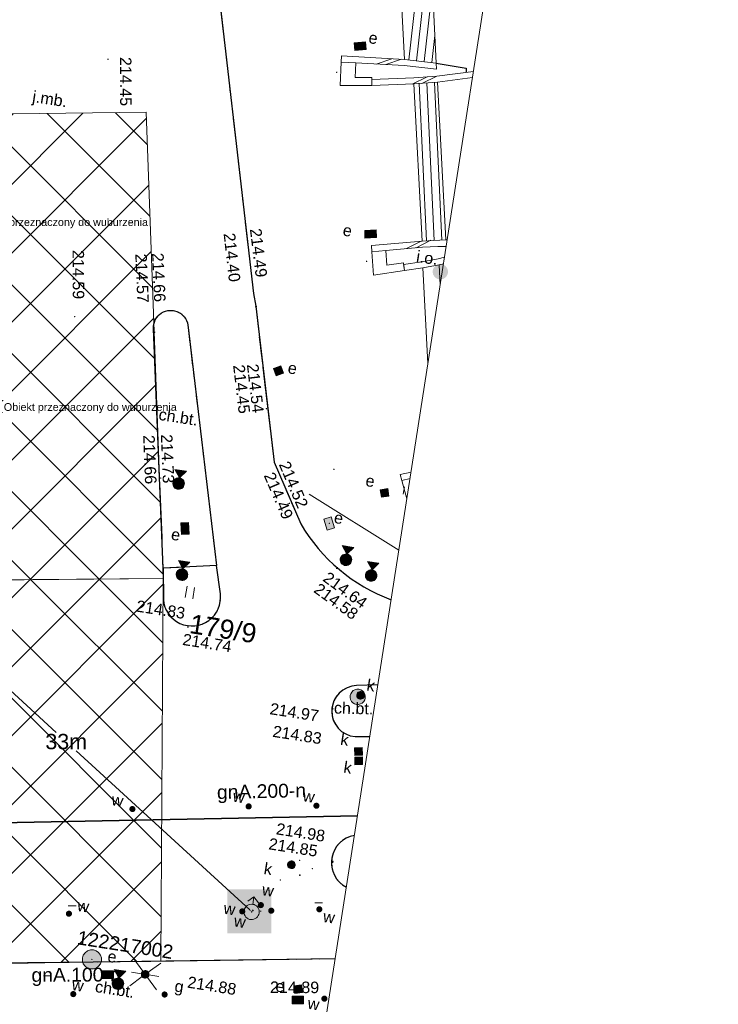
# Model space of a CAD drawing. Extents: x 6601440 to 6601733, y 5738487 to 5738717.
# Tile 10 of 129: x 6601588 to 6601633, y 5738531 to 5738595. Entities that reach past the tile are written whole.
import ezdxf
from ezdxf import colors
from ezdxf.entities.mleader import LeaderData, LeaderLine
from ezdxf.enums import TextEntityAlignment as Align
from ezdxf.math import Vec2, Vec3

# ---------------------------------------------------------------- set-up
doc = ezdxf.new("R2010")
doc.units = 0
doc.header["$PDSIZE"] = 0.75
doc.linetypes.add('PRZER2-1', pattern=[3, 2, -1])
doc.linetypes.add('PRZER3-1', pattern=[4, 3, -1])
doc.layers.get('0').update_dxf_attribs({"linetype": 'CONTINUOUS'})
doc.layers.get('Defpoints').update_dxf_attribs({"linetype": 'CONTINUOUS'})
doc.layers.add('_DAAL_', color=7, linetype='CONTINUOUS', lineweight=0)
doc.layers.add('_DAAL_tabelka', color=7, linetype='CONTINUOUS', lineweight=18)
for name, color, linetype, lineweight, true_color in [('GESDZI_O', 7, 'CONTINUOUS', 0, 0x008000), ('GI_OUTLINE', 7, 'CONTINUOUS', 0, 0xa5007c), ('GPLINN', 7, 'CONTINUOUS', 18, 0x0a0909), ('GSLKRW', 7, 'CONTINUOUS', 25, 0x0a0909), ('GSLTTR', 7, 'CONTINUOUS', 35, 0x0a0909), ('GSPOIN', 7, 'CONTINUOUS', 13, 0x0a0909), ('GSPOIN_O', 7, 'CONTINUOUS', 0, 0x0a0909), ('GSPPS3', 7, 'CONTINUOUS', 18, 0x0a0909), ('GSPPS3_O', 7, 'CONTINUOUS', 0, 0x0a0909), ('GSPWPS', 7, 'CONTINUOUS', 13, 0x0a0909), ('GSPWPS_O', 7, 'CONTINUOUS', 0, 0x0a0909), ('GSSIMO', 7, 'CONTINUOUS', 18, 0x0a0909), ('GSSKOA', 7, 'PRZER3-1', 18, 0x0a0909), ('GSSKOA_O', 7, 'CONTINUOUS', 0, 0x0a0909), ('GSSKOD', 7, 'PRZER2-1', 18, 0x0a0909), ('GSSKOD_O', 7, 'CONTINUOUS', 0, 0x0a0909), ('GSSKPL', 7, 'PRZER3-1', 18, 0x0a0909), ('GSSSCH', 7, 'CONTINUOUS', 18, 0x0a0909), ('GSSUTR', 7, 'CONTINUOUS', 18, 0x0a0909), ('GULGNP_O', 7, 'CONTINUOUS', 0, 0xbfbf00), ('GUPEIY', 7, 'CONTINUOUS', 18, 0x0a0909), ('GUPESD', 1, 'CONTINUOUS', 18, 0xff0000), ('GUPEWZ', 7, 'CONTINUOUS', 18, 0x0a0909), ('GUPEWZ_O', 7, 'CONTINUOUS', 0, 0x0a0909), ('GUPEZC', 7, 'CONTINUOUS', 18, 0x0a0909), ('GUPGSH_O', 7, 'CONTINUOUS', 0, 0xbfbf00), ('GUPGZA_O', 7, 'CONTINUOUS', 0, 0x0a0909), ('GUPISL', 7, 'CONTINUOUS', 18, 0x0a0909), ('GUPKPI', 7, 'CONTINUOUS', 18, 0x803300), ('GUPKSD', 7, 'CONTINUOUS', 18, 0x803300), ('GUPKWZ', 7, 'CONTINUOUS', 18, 0x0a0909), ('GUPKWZ_O', 7, 'CONTINUOUS', 0, 0x0a0909), ('GUPTSD', 7, 'CONTINUOUS', 18, 0xff9100), ('GUPTWZ', 7, 'CONTINUOUS', 18, 0x0a0909), ('GUPWDT', 7, 'CONTINUOUS', 18, 0x0a0909), ('GUPWZA_O', 7, 'CONTINUOUS', 0, 0x0a0909), ('GUPWZC', 7, 'CONTINUOUS', 18, 0x0a0909)]:
    doc.layers.add(name, color=color, linetype=linetype, lineweight=lineweight, true_color=true_color)
for name, color, linetype, true_color in [('GUPGSH', 7, 'CONTINUOUS', 0xbfbf00), ('GUPGZA', 7, 'CONTINUOUS', 0x0a0909), ('GUPKSH', 7, 'CONTINUOUS', 0x803300), ('GUPKUB', 7, 'CONTINUOUS', 0x0a0909), ('GUPTSH', 7, 'CONTINUOUS', 0xff9100), ('GUPWSH', 5, 'CONTINUOUS', 0x0000ff), ('GUPWZA', 7, 'CONTINUOUS', 0x0a0909)]:
    doc.layers.add(name, color=color, linetype=linetype, true_color=true_color)
doc.styles.add('GEO-INFO', font='arial.ttf')
doc.styles.get("Standard").update_dxf_attribs({"font": 'arial.ttf'})
doc.dimstyles.get("Standard").update_dxf_attribs({"dimtxt": 0.18, "dimasz": 0.18, "dimexe": 0.18, "dimexo": 0.0625, "dimgap": 0.09, "dimtad": 0, "dimtih": 1, "dimtoh": 1, "dimdec": 4, "dimzin": 0, "dimdsep": 46, "dimtxsty": 'Standard', "dimcen": 0.09, "dimadec": 0, "dimazin": 0, "dimtfac": 1, "dimtdec": 4, "dimtofl": 0, "dimtmove": 0, "dimatfit": 3, "dimfxl": 1, "dimtolj": 1, "dimtzin": 0, "dimarcsym": 0})

# ---------------------------------------------------------------- blocks, each defined once
blk = doc.blocks.new('SPTRW')
at = {"color": 0}
for points in [[(0.7233, 0.51332), (-0.7767, 0.51332)], [(-0.7767, -0.48668), (0.7233, -0.48668)]]:
    blk.add_lwpolyline(points, dxfattribs=at)
blk = doc.blocks.new('BUIB02_02')
at = {"color": 0}
for points in [[(-1.625, -0.5), (0.375, 0.5)], [(-0.375, -0.5), (1.625, 0.5)]]:
    blk.add_lwpolyline(points, dxfattribs=at)
blk = doc.blocks.new('KOLO')
blk.add_hatch(color=0).paths.add_polyline_path([(0, 0.5), (-0.12941, 0.482963), (-0.25, 0.433013), (-0.353553, 0.353553), (-0.433013, 0.25), (-0.482963, 0.12941), (-0.5, 0), (-0.482963, -0.12941), (-0.433013, -0.25), (-0.353553, -0.353553), (-0.25, -0.433013), (-0.12941, -0.482963), (0, -0.5), (0.12941, -0.482963), (0.25, -0.433013), (0.353553, -0.353553), (0.433013, -0.25), (0.482963, -0.12941), (0.5, 0), (0.482963, 0.12941), (0.433013, 0.25), (0.353553, 0.353553), (0.25, 0.433013), (0.12941, 0.482963)])
blk = doc.blocks.new('POINT')
at = {"color": 0}
blk.add_point((0, 0), dxfattribs=at)
blk = doc.blocks.new('OKRAG_PELNY')
at = {"true_color": 0xffffff}
blk.add_hatch(color=7, dxfattribs=at).paths.add_polyline_path([(0, 0.5), (-0.12941, 0.482963), (-0.25, 0.433013), (-0.353553, 0.353553), (-0.433013, 0.25), (-0.482963, 0.12941), (-0.5, 0), (-0.482963, -0.12941), (-0.433013, -0.25), (-0.353553, -0.353553), (-0.25, -0.433013), (-0.12941, -0.482963), (0, -0.5), (0.12941, -0.482963), (0.25, -0.433013), (0.353553, -0.353553), (0.433013, -0.25), (0.482963, -0.12941), (0.5, 0), (0.482963, 0.12941), (0.433013, 0.25), (0.353553, 0.353553), (0.25, 0.433013), (0.12941, 0.482963)])
at = {"color": 0}
blk.add_lwpolyline([(0.5, 0), (0.482963, -0.12941), (0.433013, -0.25), (0.353553, -0.353553), (0.25, -0.433013), (0.12941, -0.482963), (0, -0.5), (-0.12941, -0.482963), (-0.25, -0.433013), (-0.353553, -0.353553), (-0.433013, -0.25), (-0.482963, -0.12941), (-0.5, 0), (-0.482963, 0.12941), (-0.433013, 0.25), (-0.353553, 0.353553), (-0.25, 0.433013), (-0.12941, 0.482963), (0, 0.5), (0.12941, 0.482963), (0.25, 0.433013), (0.353553, 0.353553), (0.433013, 0.25), (0.482963, 0.12941)], close=True, dxfattribs=at)
blk = doc.blocks.new('SUUS16_1')
at = {"true_color": 0xffffff}
for points in [[(0.75, 1.75), (-0.75, 1.75), (0, 0.75)], [(-0.75, 0), (-0.731196, -0.166891), (-0.675727, -0.325413), (-0.586374, -0.467617), (-0.467617, -0.586374), (-0.325413, -0.675727), (-0.166891, -0.731196), (0, -0.75), (0.166891, -0.731196), (0.325413, -0.675727), (0.467617, -0.586374), (0.586374, -0.467617), (0.675727, -0.325413), (0.731196, -0.166891), (0.75, 0), (0.731196, 0.166891), (0.675727, 0.325413), (0.586374, 0.467617), (0.467617, 0.586374), (0.325413, 0.675727), (0.166891, 0.731196), (0, 0.75), (-0.166891, 0.731196), (-0.325413, 0.675727), (-0.467617, 0.586374), (-0.586374, 0.467617), (-0.675727, 0.325413), (-0.731196, 0.166891)]]:
    blk.add_hatch(color=7, dxfattribs=at).paths.add_polyline_path(points)
at = {"color": 0}
for points in [[(-0.75, 1.75), (0.75, 1.75), (0, 0.75)], [(0.75, 0), (0.733611, -0.155934), (0.685159, -0.305052), (0.606763, -0.440839), (0.501848, -0.557359), (0.375, -0.649519), (0.231763, -0.713292), (0.078396, -0.745891), (-0.078396, -0.745891), (-0.231763, -0.713292), (-0.375, -0.649519), (-0.501848, -0.557359), (-0.606763, -0.440839), (-0.685159, -0.305052), (-0.733611, -0.155934), (-0.75, 0), (-0.733611, 0.155934), (-0.685159, 0.305052), (-0.606763, 0.440839), (-0.501848, 0.557359), (-0.375, 0.649519), (-0.231763, 0.713292), (-0.078396, 0.745891), (0.078396, 0.745891), (0.231763, 0.713292), (0.375, 0.649519), (0.501848, 0.557359), (0.606763, 0.440839), (0.685159, 0.305052), (0.733611, 0.155934)]]:
    blk.add_lwpolyline(points, close=True, dxfattribs=at)
blk = doc.blocks.new('PION_C')
at = {"color": 0}
blk.add_lwpolyline([(0, 0.5), (0, -0.5)], dxfattribs=at)
blk = doc.blocks.new('SUUS02')
at = {"true_color": 0xffffff}
blk.add_hatch(color=7, dxfattribs=at).paths.add_polyline_path([(0, -1), (0.173648, -0.984808), (0.34202, -0.939693), (0.5, -0.866025), (0.642788, -0.766044), (0.766044, -0.642788), (0.866025, -0.5), (0.939693, -0.34202), (0.984808, -0.173648), (1, 0), (0.984808, 0.173648), (0.939693, 0.34202), (0.866025, 0.5), (0.766044, 0.642788), (0.642788, 0.766044), (0.5, 0.866025), (0.34202, 0.939693), (0.173648, 0.984808), (0, 1), (-0.173648, 0.984808), (-0.34202, 0.939693), (-0.5, 0.866025), (-0.642788, 0.766044), (-0.766044, 0.642788), (-0.866025, 0.5), (-0.939693, 0.34202), (-0.984808, 0.173648), (-1, 0), (-0.984808, -0.173648), (-0.939693, -0.34202), (-0.866025, -0.5), (-0.766044, -0.642788), (-0.642788, -0.766044), (-0.5, -0.866025), (-0.34202, -0.939693), (-0.173648, -0.984808)])
at = {"color": 0}
blk.add_lwpolyline([(1, 0), (0.984808, -0.173648), (0.939693, -0.34202), (0.866025, -0.5), (0.766044, -0.642788), (0.642788, -0.766044), (0.5, -0.866025), (0.34202, -0.939693), (0.173648, -0.984808), (0, -1), (-0.173648, -0.984808), (-0.34202, -0.939693), (-0.5, -0.866025), (-0.654861, -0.75575), (-0.786053, -0.618159), (-0.888835, -0.458227), (-0.959493, -0.281733), (-0.995472, -0.095056), (-0.995472, 0.095056), (-0.959493, 0.281733), (-0.888835, 0.458227), (-0.786053, 0.618159), (-0.654861, 0.75575), (-0.5, 0.866025), (-0.327068, 0.945001), (-0.142315, 0.989821), (0.047582, 0.998867), (0.235759, 0.971812), (0.415415, 0.909632), (0.580057, 0.814576), (0.723734, 0.690079), (0.841254, 0.540641), (0.928368, 0.371662), (0.981929, 0.189251)], close=True, dxfattribs=at)
for points in [[(1, 0), (2, 0)], [(1.292893, 0.707107), (2, 0), (1.292893, -0.707107)]]:
    blk.add_lwpolyline(points, dxfattribs=at)
blk = doc.blocks.new('SUSM02_1')
at = {"true_color": 0xffffff}
blk.add_hatch(color=7, dxfattribs=at).paths.add_polyline_path([(0, 0.5), (-0.12941, 0.482963), (-0.25, 0.433013), (-0.353553, 0.353553), (-0.433013, 0.25), (-0.482963, 0.12941), (-0.5, 0), (-0.482963, -0.12941), (-0.433013, -0.25), (-0.353553, -0.353553), (-0.25, -0.433013), (-0.12941, -0.482963), (0, -0.5), (0.12941, -0.482963), (0.25, -0.433013), (0.353553, -0.353553), (0.433013, -0.25), (0.482963, -0.12941), (0.5, 0), (0.482963, 0.12941), (0.433013, 0.25), (0.353553, 0.353553), (0.25, 0.433013), (0.12941, 0.482963)])
at = {"color": 0}
for points in [[(-0.353553, 0.353553), (-1.767767, 1.767767)], [(0, 0.5), (0, 1.8)], [(0.353553, 0.353553), (1.767767, 1.767767)], [(-0.353553, -0.353553), (-1.767767, -1.767767)], [(0, -0.5), (0, -1.8)], [(0.353553, -0.353553), (1.767767, -1.767767)]]:
    blk.add_lwpolyline(points, dxfattribs=at)
blk.add_lwpolyline([(0.5, 0), (0.482963, -0.12941), (0.433013, -0.25), (0.353553, -0.353553), (0.25, -0.433013), (0.12941, -0.482963), (0, -0.5), (-0.12941, -0.482963), (-0.25, -0.433013), (-0.353553, -0.353553), (-0.433013, -0.25), (-0.482963, -0.12941), (-0.5, 0), (-0.482963, 0.12941), (-0.433013, 0.25), (-0.353553, 0.353553), (-0.25, 0.433013), (-0.12941, 0.482963), (0, 0.5), (0.12941, 0.482963), (0.25, 0.433013), (0.353553, 0.353553), (0.433013, 0.25), (0.482963, 0.12941)], close=True, dxfattribs=at)
blk = doc.blocks.new('KWADRAT_NIEPRZEZR')
at = {"true_color": 0xffffff}
blk.add_hatch(color=7, dxfattribs=at).paths.add_polyline_path([(0.5, -0.5), (0.5, 0.5), (-0.5, 0.5), (-0.5, -0.5)])
at = {"color": 0}
blk.add_lwpolyline([(-0.5, 0.5), (-0.5, -0.5), (0.5, -0.5), (0.5, 0.5)], close=True, dxfattribs=at)
blk = doc.blocks.new('PROSTOKAT1_5-1_PELNY')
at = {"true_color": 0xffffff}
blk.add_hatch(color=7, dxfattribs=at).paths.add_polyline_path([(0.75, 0.5), (-0.75, 0.5), (-0.75, -0.5), (0.75, -0.5)])
at = {"color": 0}
blk.add_lwpolyline([(0.75, -0.5), (-0.75, -0.5), (-0.75, 0.5), (0.75, 0.5)], close=True, dxfattribs=at)
blk = doc.blocks.new('SOPS2')
at = {"true_color": 0xffffff}
blk.add_hatch(color=7, dxfattribs=at).paths.add_polyline_path([(-0.25, 0), (-0.237764, -0.077254), (-0.202254, -0.146946), (-0.146946, -0.202254), (-0.077254, -0.237764), (0, -0.25), (0.077254, -0.237764), (0.146946, -0.202254), (0.202254, -0.146946), (0.237764, -0.077254), (0.25, 0), (0.237764, 0.077254), (0.202254, 0.146946), (0.146946, 0.202254), (0.077254, 0.237764), (0, 0.25), (-0.077254, 0.237764), (-0.146946, 0.202254), (-0.202254, 0.146946), (-0.237764, 0.077254)])
blk.add_hatch(color=0).paths.add_polyline_path([(-0.018, 0), (-0.017119, -0.005562), (-0.014562, -0.01058), (-0.01058, -0.014562), (-0.005562, -0.017119), (0, -0.018), (0.005562, -0.017119), (0.01058, -0.014562), (0.014562, -0.01058), (0.017119, -0.005562), (0.018, 0), (0.017119, 0.005562), (0.014562, 0.01058), (0.01058, 0.014562), (0.005562, 0.017119), (0, 0.018), (-0.005562, 0.017119), (-0.01058, 0.014562), (-0.014562, 0.01058), (-0.017119, 0.005562)])
at = {"color": 0}
blk.add_lwpolyline([(0.25, 0), (0.237764, -0.077254), (0.202254, -0.146946), (0.146946, -0.202254), (0.077254, -0.237764), (0, -0.25), (-0.077254, -0.237764), (-0.146946, -0.202254), (-0.202254, -0.146946), (-0.237764, -0.077254), (-0.25, 0), (-0.237764, 0.077254), (-0.202254, 0.146946), (-0.146946, 0.202254), (-0.077254, 0.237764), (0, 0.25), (0.077254, 0.237764), (0.146946, 0.202254), (0.202254, 0.146946), (0.237764, 0.077254)], close=True, dxfattribs=at)
blk = doc.blocks.new('hYDRANT ZEWNĘTRZNY')
at = {"layer": '_DAAL_', "lineweight": 13}
h = blk.add_hatch(color=254, dxfattribs=at)
h.paths.add_polyline_path([(-3991, 3994), (-3991, -4062), (4066, -4062), (4066, 3994)])
h.paths.add_polyline_path([(-1199, 2594), (-1199, -2687), (-415, -2687), (-415, -457), (472, -457), (472, -2706), (1311, -2706), (1311, 2594), (472, 2594), (472, 373), (-415, 373), (-415, 2594)], flags=16)
h.paths.add_polyline_path([(1534, 3362), (1534, -3430), (3433, -3430), (3433, 3362)], flags=16)
h.paths.add_polyline_path([(-3358, 3362), (-3358, -3430), (-1460, -3430), (-1460, 3362)], flags=16)
h = blk.add_hatch(color=12, dxfattribs=at)
h.paths.add_polyline_path([(-3358, 3362), (-1460, 3362), (-1460, -3430), (-3358, -3430)])
h.paths.add_polyline_path([(1534, 3362), (3433, 3362), (3433, -3430), (1534, -3430)])
at = {"layer": '_DAAL_', "lineweight": 13, "true_color": 0x050505}
blk.add_hatch(color=18, dxfattribs=at).paths.add_polyline_path([(-1199, 2594), (-1199, -2687), (-415, -2687), (-415, -457), (472, -457), (472, -2706), (1311, -2706), (1311, 2594), (472, 2594), (472, 373), (-415, 373), (-415, 2594)])
blk = doc.blocks.new('*D77')
at = {"layer": '_DAAL_tabelka', "color": 0, "lineweight": -2}
for p, q in [((6601578.624, 5738559.327), (6601578.703, 5738559.414)), ((6601578.714, 5738559.16), (6601590.007, 5738548.796)), ((6601602.61, 5738537.231), (6601591.317, 5738547.595)), ((6601602.785, 5738537.156), (6601602.865, 5738537.242))]:
    blk.add_line(p, q, dxfattribs=at)
at = {"layer": '_DAAL_tabelka', "color": 0}
for points in [[(6601578.734, 5738559.182), (6601578.694, 5738559.138), (6601578.582, 5738559.281)], [(6601602.59, 5738537.209), (6601602.631, 5738537.253), (6601602.743, 5738537.11)]]:
    blk.add_solid(points, dxfattribs=at)
at = {"layer": 'Defpoints', "color": 0}
for p in [(6601578.582, 5738559.281), (6601602.743, 5738537.11), (6601602.743, 5738537.11)]:
    blk.add_point(p, dxfattribs=at)
at = {"layer": '_DAAL_tabelka', "color": 0, "insert": (6601590.662, 5738548.195), "char_height": 0.18, "attachment_point": 5}
blk.add_mtext('\\A1;\\H5.555556x;33m', dxfattribs=at)
blk = doc.blocks.new('*D78')
at = {"layer": '_DAAL_tabelka', "color": 0, "lineweight": -2}
for p, q in [((6601606.682, 5738645.851), (6601592.859, 5738617.965)), ((6601606.706, 5738646.04), (6601606.601, 5738646.092)), ((6601578.44, 5738588.877), (6601592.263, 5738616.763)), ((6601578.304, 5738588.743), (6601578.199, 5738588.795))]:
    blk.add_line(p, q, dxfattribs=at)
at = {"layer": '_DAAL_tabelka', "color": 0}
for points in [[(6601606.709, 5738645.837), (6601606.655, 5738645.864), (6601606.762, 5738646.012)], [(6601578.413, 5738588.89), (6601578.467, 5738588.863), (6601578.36, 5738588.716)]]:
    blk.add_solid(points, dxfattribs=at)
at = {"layer": 'Defpoints', "color": 0}
for p in [(6601606.762, 5738646.012), (6601606.762, 5738646.012), (6601578.36, 5738588.716)]:
    blk.add_point(p, dxfattribs=at)
at = {"layer": '_DAAL_tabelka', "color": 0, "insert": (6601592.561, 5738617.364), "char_height": 0.18, "attachment_point": 5}
blk.add_mtext('\\A1;\\H5.555556x;63m', dxfattribs=at)

msp = doc.modelspace()

# ---------------------------------------------------------------- hatches: boundary and pattern name
at = {"layer": '_DAAL_tabelka'}
h = msp.add_hatch(dxfattribs=at)
h.set_pattern_fill('ANSI37', color=1)
h.paths.add_polyline_path([(6601585.38254, 5738589.06173), (6601595.86394, 5738589.1928), (6601596.98328, 5738558.82014), (6601585.6523, 5738558.73029)])
h = msp.add_hatch(dxfattribs=at)
h.set_pattern_fill('ANSI37', color=30)
edge = h.paths.add_edge_path()
edge.add_line((6601512.12293, 5738548.10534), (6601575.79045, 5738550.67258))
edge.add_line((6601575.79045, 5738550.67258), (6601579.31462, 5738551.71489))
edge.add_ellipse((6601577.04535, 5738560.13361), major_axis=(8.7192, 0), ratio=1, start_angle=285.0855352, end_angle=350.6890441)
edge.add_line((6601585.64968, 5738558.72291), (6601596.98328, 5738558.82014))
edge.add_line((6601596.98328, 5738558.82014), (6601596.81348, 5738533.89495))
edge.add_line((6601596.81348, 5738533.89495), (6601509.88935, 5738533.02431))
edge.add_line((6601509.88935, 5738533.02431), (6601510.93613, 5738548.06236))
edge.add_line((6601510.93613, 5738548.06236), (6601512.12293, 5738548.10534))

# ---------------------------------------------------------------- linework, layer by layer
at = {"layer": '_DAAL_tabelka', "color": 1}
msp.add_lwpolyline([(6601585.38254, 5738589.06173), (6601585.6523, 5738558.73029), (6601596.98328, 5738558.82014), (6601595.86394, 5738589.1928), (6601585.38254, 5738589.06173)], dxfattribs=at)
at = {"layer": '_DAAL_tabelka', "color": 30, "elevation": 10.18}
msp.add_lwpolyline([(6601512.12293, 5738548.10534), (6601575.79045, 5738550.67258), (6601579.31462, 5738551.71489, 0.29433264), (6601585.64968, 5738558.72291), (6601596.98328, 5738558.82014), (6601596.81348, 5738533.89495), (6601509.88935, 5738533.02431), (6601510.93613, 5738548.06236), (6601512.12293, 5738548.10534)], format="xyb", dxfattribs=at)
at = {"layer": 'GI_OUTLINE', "color": 224, "linetype": 'Continuous', "true_color": 0xa5007c, "elevation": 100}
msp.add_lwpolyline([(6601633.12175, 5738694.19932), (6601600.80342, 5738486.70107), (6601454.07251, 5738509.55475), (6601486.39085, 5738717.053)], close=True, dxfattribs=at)
at = {"layer": 'GPLINN', "linetype": 'Continuous', "lineweight": 18, "elevation": 10.3}
msp.add_lwpolyline([(6601606.48213, 5738564.30859), (6601612.32282, 5738560.66077)], dxfattribs=at)
at = {"layer": 'GSLKRW', "linetype": 'Continuous', "lineweight": 25, "elevation": 10.18}
for points in [[(6601598.1888, 5738617.8053), (6601602.86329, 5738577.39198), (6601603.00245, 5738576.55578), (6601604.20231, 5738566.40315), (6601605.92932, 5738562.38529, 0.17282572), (6601611.82081, 5738557.43768)], [(6601610.9589, 5738551.90379), (6601609.57372, 5738551.84744, 0.94427196), (6601609.47098, 5738548.52366)], [(6601609.42956, 5738542.08477, 0.7238746), (6601608.90532, 5738538.71889)]]:
    msp.add_lwpolyline(points, format="xyb", dxfattribs=at)
for points in [[(6601614.75683, 5738592.40292), (6601616.70862, 5738592.06856), (6601616.71494, 5738591.7842)], [(6601609.47098, 5738548.52366), (6601610.43514, 5738548.54105)], [(6601608.17824, 5738534.05074), (6601562.48753, 5738533.42438), (6601556.94573, 5738533.3868), (6601515.53061, 5738532.98567), (6601509.88935, 5738533.02431), (6601491.59472, 5738533.11082), (6601486.14428, 5738533.13998), (6601482.29801, 5738533.19213), (6601458.54049, 5738533.01365), (6601457.72598, 5738533.01164)]]:
    msp.add_lwpolyline(points, dxfattribs=at)
for points in [[(6601596.9815, 5738559.49868), (6601596.34508, 5738575.08488, -1.02617824), (6601598.5987, 5738575.18368), (6601600.45647, 5738559.67443)], [(6601596.9815, 5738559.49868), (6601596.98686, 5738557.44943, 1.02213823), (6601600.70075, 5738557.82495), (6601600.45647, 5738559.67443)]]:
    msp.add_lwpolyline(points, format="xyb", close=True, dxfattribs=at)
at = {"layer": 'GSLTTR', "linetype": 'Continuous', "lineweight": 35, "elevation": 10.18}
msp.add_lwpolyline([(6601609.62776, 5738543.35731), (6601555.30979, 5738542.30943), (6601519.56454, 5738541.25075), (6601516.19218, 5738541.16192), (6601507.87177, 5738540.82397), (6601496.11689, 5738540.01195), (6601485.4026, 5738539.05912), (6601473.77992, 5738538.17854), (6601466.7207, 5738537.91195), (6601458.50078, 5738537.79213)], dxfattribs=at)
at = {"layer": 'GSSIMO', "linetype": 'Continuous', "elevation": 10.18}
for points in [[(6601608.5948, 5738592.86676), (6601612.69764, 5738592.63256), (6601613.25251, 5738592.55625), (6601614.75683, 5738592.40292), (6601614.77432, 5738591.99537), (6601612.6756, 5738592.23117), (6601609.5253, 5738592.40809), (6601608.57277, 5738592.46537)], [(6601608.57277, 5738592.46537), (6601609.5253, 5738592.40809), (6601609.46803, 5738591.45556), (6601610.56132, 5738591.45733), (6601610.56034, 5738590.93121), (6601608.49694, 5738590.93885)], [(6601610.56221, 5738580.09179), (6601611.46713, 5738580.18362), (6601611.5315, 5738579.23238), (6601612.61978, 5738579.39686), (6601612.69104, 5738578.87973), (6601610.67194, 5738578.58698)]]:
    msp.add_lwpolyline(points, close=True, dxfattribs=at)
for points in [[(6601617.118, 5738591.44801), (6601614.84574, 5738591.15436), (6601613.29986, 5738591.04091), (6601610.56034, 5738590.93121), (6601610.56262, 5738591.33568)], [(6601610.56262, 5738591.33568), (6601613.28918, 5738591.42716), (6601614.80541, 5738591.54522), (6601617.18036, 5738591.8484)], [(6601610.53638, 5738580.51076), (6601613.84114, 5738580.80568), (6601615.39074, 5738580.87806), (6601615.47166, 5738580.87777)], [(6601615.4049, 5738580.44911), (6601614.86762, 5738580.44339), (6601613.87005, 5738580.40648), (6601611.46713, 5738580.18362), (6601610.56221, 5738580.09179), (6601610.53638, 5738580.51076)], [(6601612.69104, 5738578.87973), (6601612.63249, 5738579.28355), (6601613.81124, 5738579.44406), (6601614.87603, 5738579.65268), (6601615.29675, 5738579.75474)], [(6601615.22854, 5738579.31682), (6601614.94446, 5738579.24732), (6601613.89263, 5738579.05692), (6601612.69104, 5738578.87973)], [(6601612.40326, 5738565.59577), (6601613.11661, 5738565.75728)], [(6601613.05065, 5738565.33382), (6601612.51429, 5738565.20401), (6601612.40326, 5738565.59577)], [(6601612.51429, 5738565.20401), (6601613.05065, 5738565.33382)], [(6601612.8433, 5738564.0025), (6601612.51429, 5738565.20401)]]:
    msp.add_lwpolyline(points, dxfattribs=at)
at = {"layer": 'GSSKOA', "linetype": 'PRZER3-1', "lineweight": 18, "ltscale": 0.5, "elevation": 10.18}
for points in [[(6601591.84549, 5738700.6282, 0.1352675), (6601594.4399, 5738697.89638), (6601591.43668, 5738697.84799), (6601594.727, 5738645.87243), (6601597.6876, 5738646.04833), (6601597.71281, 5738645.54907), (6601595.28369, 5738642.68883), (6601596.24484, 5738634.04208), (6601597.22084, 5738625.76553), (6601598.1888, 5738617.8053), (6601602.86329, 5738577.39198), (6601603.00245, 5738576.55578), (6601604.20231, 5738566.40315), (6601605.92932, 5738562.38529, 0.17282572), (6601611.82081, 5738557.43768)], [(6601609.47098, 5738548.52366, -0.94427196), (6601609.57372, 5738551.84744), (6601610.9589, 5738551.90379)], [(6601608.90532, 5738538.71889, -0.7238746), (6601609.42956, 5738542.08477)]]:
    msp.add_lwpolyline(points, format="xyb", dxfattribs=at)
msp.add_lwpolyline([(6601600.45647, 5738559.67443), (6601600.70075, 5738557.82495, -1.02213823), (6601596.98686, 5738557.44943), (6601596.9815, 5738559.49868), (6601596.34508, 5738575.08488, -1.02617824), (6601598.5987, 5738575.18368)], format="xyb", close=True, dxfattribs=at)
for points in [[(6601610.43514, 5738548.54105), (6601609.47098, 5738548.52366)], [(6601608.17824, 5738534.05074), (6601562.48753, 5738533.42438), (6601556.94573, 5738533.3868), (6601515.53061, 5738532.98567), (6601509.88935, 5738533.02431), (6601491.59472, 5738533.11082), (6601486.14428, 5738533.13998), (6601482.29801, 5738533.19213), (6601458.54049, 5738533.01365), (6601457.72598, 5738533.01167)]]:
    msp.add_lwpolyline(points, dxfattribs=at)
at = {"layer": 'GSSKOD', "linetype": 'PRZER2-1', "lineweight": 18, "ltscale": 0.5, "elevation": 10.18}
msp.add_lwpolyline([(6601596.9815, 5738559.49868), (6601596.34508, 5738575.08488, -1.02617824), (6601598.5987, 5738575.18368), (6601600.45647, 5738559.67443)], format="xyb", close=True, dxfattribs=at)
for points in [[(6601609.47098, 5738548.52366, -0.94427196), (6601609.57372, 5738551.84744), (6601610.9589, 5738551.90379)], [(6601608.90532, 5738538.71889, -0.7238746), (6601609.42956, 5738542.08477)]]:
    msp.add_lwpolyline(points, format="xyb", dxfattribs=at)
for points in [[(6601610.43514, 5738548.54105), (6601609.47098, 5738548.52366)], [(6601608.17824, 5738534.05074), (6601562.48753, 5738533.42438)]]:
    msp.add_lwpolyline(points, dxfattribs=at)
at = {"layer": 'GSSKPL', "linetype": 'PRZER3-1', "lineweight": 18, "ltscale": 0.5, "elevation": 10.18}
msp.add_lwpolyline([(6601611.82081, 5738557.43768, -0.17282572), (6601605.92932, 5738562.38529), (6601604.20231, 5738566.40315), (6601603.00245, 5738576.55578), (6601602.86329, 5738577.39198), (6601598.1888, 5738617.8053), (6601597.22084, 5738625.76553)], format="xyb", dxfattribs=at)
at = {"layer": 'GSSSCH', "linetype": 'Continuous', "elevation": 10.18}
for points in [[(6601612.12924, 5738603.4084), (6601614.22269, 5738603.20379), (6601614.75683, 5738592.40292), (6601612.69764, 5738592.63256)], [(6601613.29986, 5738591.04091), (6601614.84574, 5738591.15436), (6601615.39074, 5738580.87806), (6601613.84114, 5738580.80568)]]:
    msp.add_lwpolyline(points, close=True, dxfattribs=at)
for points in [[(6601613.89263, 5738579.05692), (6601614.94446, 5738579.24732), (6601615.01119, 5738577.92136)], [(6601614.21966, 5738572.83934), (6601613.89263, 5738579.05692)]]:
    msp.add_lwpolyline(points, dxfattribs=at)
at = {"layer": 'GSSSCH', "linetype": 'Continuous'}
for points in [[(6601614.16491, 5738603.20944, 10.18), (6601612.98185, 5738592.60086, 10.18)], [(6601614.3593, 5738600.44124, 10.18), (6601613.47877, 5738592.54544, 10.18)], [(6601614.51387, 5738597.31587, 10.18), (6601613.97569, 5738592.49003, 10.18)], [(6601614.66843, 5738594.19049, 10.18), (6601614.47261, 5738592.43461, 10.18)], [(6601613.63783, 5738591.06572, 10.18), (6601614.11649, 5738580.81854, 10.18)], [(6601614.13666, 5738591.10232, 10.18), (6601614.61594, 5738580.84187, 10.18)], [(6601614.6355, 5738591.13893, 10.18), (6601615.1154, 5738580.8652, 10.18)]]:
    msp.add_polyline3d(points, dxfattribs=at)
at = {"layer": 'GSSUTR', "linetype": 'PRZER2-1', "ltscale": 0.5, "elevation": 10.06}
msp.add_lwpolyline([(6601596.9815, 5738559.49868), (6601600.45647, 5738559.67443), (6601600.70075, 5738557.82495, -1.02213823), (6601596.98686, 5738557.44943)], format="xyb", close=True, dxfattribs=at)

# ---------------------------------------------------------------- block references
at = {"layer": '_DAAL_', "color": 7, "lineweight": 13, "true_color": 0xf9f9f9, "xscale": 0.0003548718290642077, "yscale": 0.0003548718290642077, "zscale": 0.0003548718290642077, "rotation": 1.745615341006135e-08}
msp.add_blockref('hYDRANT ZEWNĘTRZNY', (6601602.57013, 5738537.1525, 0.16), dxfattribs=at)
at = {"layer": 'GSPOIN', "lineweight": 5, "rotation": 81.147178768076}
msp.add_blockref('KOLO', (6601615.0226, 5738578.80493, 10.2), dxfattribs=at)
at = {"layer": 'GSPPS3', "lineweight": 5, "xscale": 2.5, "yscale": 2.5, "rotation": 81.147178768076}
msp.add_blockref('SOPS2', (6601592.33293, 5738534.00822, 10.36), dxfattribs=at)
at = {"layer": 'GSPWPS', "lineweight": 5, "xscale": 0.08999999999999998, "yscale": 0.08999999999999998, "rotation": 81.147178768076}
for p in [(6601593.38312, 5738592.65047, 10.2), (6601603.00245, 5738576.55578, 10.2), (6601603.04209, 5738576.55041, 10.2), (6601591.21524, 5738575.87969, 10.2), (6601596.33827, 5738574.92931, 10.2), (6601596.42939, 5738574.86452, 10.2), (6601603.69987, 5738569.88631, 10.2), (6601603.79188, 5738569.89222, 10.2), (6601596.74244, 5738565.37327, 10.2), (6601596.82149, 5738565.36096, 10.2), (6601605.19909, 5738563.72215, 10.2), (6601605.11235, 5738563.68505, 10.2), (6601608.27263, 5738559.47858, 10.2), (6601608.32139, 5738559.53171, 10.2), (6601598.58857, 5738555.65336, 10.2), (6601598.61231, 5738555.74075, 10.2), (6601607.9693, 5738550.31249, 10.2), (6601608.03278, 5738550.33417, 10.2), (6601608.01089, 5738540.3266, 10.2), (6601608.03018, 5738540.39463, 10.2)]:
    msp.add_blockref('KOLO', p, dxfattribs=at)
at = {"layer": 'GSSIMO', "lineweight": 5}
for p, xscale, yscale, rotation in [((6601611.66916, 5738592.48947, 10.18), 0.4999999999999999, 0.4029297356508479, 176.7329144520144), ((6601613.99456, 5738591.28696, 10.18), 0.4999999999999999, 0.389079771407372, 184.4524151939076), ((6601613.60884, 5738580.58363, 10.18), 0.4999999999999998, 0.401042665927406, 185.0996566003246)]:
    msp.add_blockref('BUIB02_02', p, dxfattribs=dict(at, xscale=xscale, yscale=yscale, rotation=rotation))
at = {"layer": 'GSSUTR', "lineweight": 5, "xscale": 0.4999999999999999, "yscale": 0.4999999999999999, "rotation": 81.147178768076}
msp.add_blockref('SPTRW', (6601598.72588, 5738557.9219, 10.06), dxfattribs=at)
at = {"layer": 'GUPEIY', "lineweight": 5, "xscale": 0.4999999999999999, "yscale": 0.4999999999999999, "rotation": 351.1471787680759}
for p in [(6601597.98103, 5738565.0083, 10.24), (6601608.87659, 5738560.04235, 10.24), (6601598.20035, 5738559.07385, 10.24), (6601610.51842, 5738559.01747, 10.24), (6601594.02999, 5738532.42823, 10.24)]:
    msp.add_blockref('SUUS16_1', p, dxfattribs=at)
at = {"layer": 'GUPESD', "lineweight": 5, "xscale": 0.4999999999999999, "yscale": 0.4999999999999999}
for p, rotation in [((6601609.80142, 5738593.49859, 10.24), 81.147178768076), ((6601610.48152, 5738581.26316, 10.24), 81.147178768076), ((6601604.48908, 5738572.35425, 10.24), 351.1471787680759), ((6601611.39251, 5738564.4021, 10.24), 81.147178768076), ((6601598.39526, 5738562.07967, 10.24), 351.1471787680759), ((6601607.7877, 5738562.40811, 10.24), 351.1471787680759), ((6601593.37268, 5738533.01639, 10.24), 351.1471787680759)]:
    msp.add_blockref('POINT', p, dxfattribs=dict(at, rotation=rotation))
at = {"layer": 'GUPESD', "lineweight": 5, "rotation": 351.1471787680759}
msp.add_blockref('POINT', (6601605.76427, 5738532.07322, 10.24), dxfattribs=at)
at = {"layer": 'GUPEWZ', "lineweight": 5, "xscale": 0.4999999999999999, "yscale": 0.4999999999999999}
for name, p, rotation in [('PROSTOKAT1_5-1_PELNY', (6601609.80142, 5738593.49859, 10.25), 5.88116153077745), ('PROSTOKAT1_5-1_PELNY', (6601610.48152, 5738581.26316, 10.25), 2.370198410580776), ('KWADRAT_NIEPRZEZR', (6601604.48908, 5738572.35425, 10.25), 19.30297138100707), ('KWADRAT_NIEPRZEZR', (6601611.39251, 5738564.4021, 10.25), 8.925021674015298), ('PROSTOKAT1_5-1_PELNY', (6601607.7877, 5738562.40811, 10.25), 286.9304138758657), ('PROSTOKAT1_5-1_PELNY', (6601598.39526, 5738562.07967, 10.25), 272.5591494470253), ('PROSTOKAT1_5-1_PELNY', (6601593.37268, 5738533.01639, 10.25), 359.7042489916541), ('KWADRAT_NIEPRZEZR', (6601605.76427, 5738532.07322, 10.25), 5.710024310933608)]:
    msp.add_blockref(name, p, dxfattribs=dict(at, rotation=rotation))
at = {"layer": 'GUPEZC', "lineweight": 5, "xscale": 0.4999999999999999, "yscale": 0.4999999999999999, "rotation": 270.7028816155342}
msp.add_blockref('PION_C', (6601589.44233, 5738532.93804, 10.24), dxfattribs=at)
at = {"layer": 'GUPGSH', "lineweight": 5, "xscale": 0.08999999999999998, "yscale": 0.08999999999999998, "rotation": 81.147178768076}
msp.add_blockref('KOLO', (6601597.06963, 5738531.72558, 10.24), dxfattribs=at)
at = {"layer": 'GUPGZA', "lineweight": 5, "xscale": 0.4, "yscale": 0.4, "rotation": 269.5913093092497}
msp.add_blockref('KOLO', (6601597.06963, 5738531.72558, 10.24), dxfattribs=at)
at = {"layer": 'GUPISL', "lineweight": 5, "xscale": 0.4999999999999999, "yscale": 0.4999999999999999, "rotation": 81.147178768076}
msp.add_blockref('SUSM02_1', (6601595.8041, 5738533.03708, 10.24), dxfattribs=at)
at = {"layer": 'GUPKPI', "lineweight": 5, "rotation": 81.147178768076}
for p in [(6601605.86981, 5738540.47103, 10.24), (6601606.69823, 5738539.92699, 10.24), (6601604.60683, 5738539.18876, 10.24)]:
    msp.add_blockref('POINT', p, dxfattribs=at)
at = {"layer": 'GUPKSD', "lineweight": 5}
for name, p, rotation in [('OKRAG_PELNY', (6601609.64207, 5738551.11549, 10.24), 81.147178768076), ('POINT', (6601609.70416, 5738547.32283, 10.24), 351.1471787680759)]:
    msp.add_blockref(name, p, dxfattribs=dict(at, rotation=rotation))
at = {"layer": 'GUPKSH', "lineweight": 5, "xscale": 0.08999999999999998, "yscale": 0.08999999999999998, "rotation": 81.147178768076}
for p in [(6601609.64207, 5738551.11549, 10.24), (6601609.82663, 5738551.21162, 10.24), (6601609.69499, 5738547.55767, 10.24), (6601609.70416, 5738547.32283, 10.24), (6601609.71134, 5738546.94789, 10.24), (6601605.3264, 5738540.17515, 10.24), (6601605.86843, 5738539.49832, 10.24)]:
    msp.add_blockref('KOLO', p, dxfattribs=at)
at = {"layer": 'GUPKUB', "lineweight": 5, "rotation": 351.1471787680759}
msp.add_blockref('POINT', (6601605.86843, 5738539.49832, 10.24), dxfattribs=at)
at = {"layer": 'GUPKWZ', "lineweight": 5, "xscale": 0.4999999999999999, "yscale": 0.4999999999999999}
for name, p, rotation in [('OKRAG_PELNY', (6601609.82663, 5738551.21162, 10.25), 81.147178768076), ('KWADRAT_NIEPRZEZR', (6601609.69499, 5738547.55767, 10.25), 270.9378674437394), ('KWADRAT_NIEPRZEZR', (6601609.71134, 5738546.94789, 10.25), 270.9378674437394), ('OKRAG_PELNY', (6601605.3264, 5738540.17515, 10.25), 81.147178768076)]:
    msp.add_blockref(name, p, dxfattribs=dict(at, rotation=rotation))
at = {"layer": 'GUPTSD', "lineweight": 5, "xscale": 0.4999999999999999, "yscale": 0.4999999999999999, "rotation": 81.147178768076}
msp.add_blockref('POINT', (6601605.74836, 5738531.3589, 10.24), dxfattribs=at)
at = {"layer": 'GUPTSH', "lineweight": 5, "xscale": 0.08999999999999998, "yscale": 0.08999999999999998, "rotation": 81.147178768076}
msp.add_blockref('KOLO', (6601605.74836, 5738531.3589, 10.24), dxfattribs=at)
msp.add_blockref('KOLO', (6601605.74836, 5738531.3589, 10.24), dxfattribs=at)
at = {"layer": 'GUPTWZ', "lineweight": 5, "xscale": 0.4999999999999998, "yscale": 0.4999999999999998, "rotation": 0.05528337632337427}
msp.add_blockref('PROSTOKAT1_5-1_PELNY', (6601605.74836, 5738531.3589, 10.25), dxfattribs=at)
at = {"layer": 'GUPWDT', "lineweight": 5, "xscale": 0.4999999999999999, "yscale": 0.4999999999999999, "rotation": 81.147178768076}
msp.add_blockref('SUUS02', (6601602.7316, 5738537.10524, 10.24), dxfattribs=at)
at = {"layer": 'GUPWSH', "lineweight": 5, "xscale": 0.08999999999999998, "yscale": 0.08999999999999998, "rotation": 81.147178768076}
for p in [(6601608.2733, 5738591.79689, 10.24), (6601610.22033, 5738579.48475, 10.24), (6601608.09502, 5738565.93712, 10.24), (6601602.54257, 5738543.97687, 10.24), (6601606.95671, 5738544.02133, 10.24), (6601594.97566, 5738543.80518, 10.24), (6601603.33639, 5738537.54817, 10.24), (6601590.839, 5738536.98847, 10.24), (6601590.91962, 5738536.98765, 10.24), (6601602.1244, 5738537.13751, 10.24), (6601602.7316, 5738537.10524, 10.24), (6601603.33367, 5738537.15498, 10.24), (6601603.33367, 5738537.15498, 10.24), (6601604.01367, 5738537.18409, 10.24), (6601607.14403, 5738537.27526, 10.24), (6601607.18367, 5738537.26989, 10.24), (6601591.1216, 5738531.75141, 10.24)]:
    msp.add_blockref('KOLO', p, dxfattribs=at)
at = {"layer": 'GUPWZA', "lineweight": 5}
for p, xscale, yscale, rotation in [((6601594.97566, 5738543.80518, 10.24), 0.4000000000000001, 0.4000000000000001, 270.6370112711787), ((6601602.54257, 5738543.97687, 10.24), 0.4000000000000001, 0.4000000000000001, 270.2224734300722), ((6601606.95671, 5738544.02133, 10.24), 0.4000000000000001, 0.4000000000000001, 268.8836334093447), ((6601603.33639, 5738537.54817, 10.24), 0.4, 0.4, 0.4184204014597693), ((6601607.14403, 5738537.27526, 10.24), 0.4, 0.4, 178.4708074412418), ((6601590.839, 5738536.98847, 10.24), 0.4000000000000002, 0.4000000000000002, 270.5750204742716), ((6601602.1244, 5738537.13751, 10.24), 0.4, 0.4, 357.5929009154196), ((6601604.01367, 5738537.18409, 10.24), 0.4, 0.4, 0.4015839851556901), ((6601591.1216, 5738531.75141, 10.24), 0.4, 0.4, 269.4260733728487), ((6601607.47372, 5738531.45436, 10.24), 0.4000000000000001, 0.4000000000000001, 268.1287745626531)]:
    msp.add_blockref('KOLO', p, dxfattribs=dict(at, xscale=xscale, yscale=yscale, rotation=rotation))
at = {"layer": 'GUPWZC', "lineweight": 5}
for p, xscale, yscale, rotation in [((6601612.65076, 5738564.55391, 10.24), 0.4999999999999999, 0.4999999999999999, 351.1471787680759), ((6601591.05042, 5738537.50669, 10.24), 0.4999999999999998, 0.4999999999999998, 90.47037696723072), ((6601607.10939, 5738537.69537, 10.24), 0.4999999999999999, 0.4999999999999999, 91.89428016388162)]:
    msp.add_blockref('PION_C', p, dxfattribs=dict(at, xscale=xscale, yscale=yscale, rotation=rotation))

# ---------------------------------------------------------------- texts
at = {"layer": 'GESDZI_O', "lineweight": 0, "style": 'GEO-INFO'}
msp.add_text('179/9', height=1.25, rotation=351.0139044, dxfattribs=at).set_placement((6601600.88273, 5738555.55475, 10.56), align=Align.MIDDLE_CENTER)
at = {"layer": 'GSPOIN_O', "lineweight": 0, "style": 'GEO-INFO'}
msp.add_text('i.o.', height=0.75, rotation=351.1471763, dxfattribs=at).set_placement((6601613.41558, 5738579.45338, 10.8))
at = {"layer": 'GSPPS3_O', "lineweight": 0, "style": 'GEO-INFO'}
msp.add_text('122217002', height=0.9, rotation=351.1471788, dxfattribs=at).set_placement((6601591.39606, 5738535.44608, 10.8), align=Align.MIDDLE_LEFT)
at = {"layer": 'GSPWPS_O', "lineweight": 0, "style": 'GEO-INFO'}
for s, rotation, p in [('214.45', 270.2649709, (6601594.15988, 5738592.79768, 10.8)), ('214.40', 276.5042257, (6601600.90718, 5738581.28919, 10.8)), ('214.49', 277.0956518, (6601602.61872, 5738581.58302, 10.8)), ('214.59', 270.2652851, (6601591.07396, 5738580.22188, 10.8)), ('214.66', 272.499276, (6601596.2514, 5738580.0191, 10.8)), ('214.45', 276.7400858, (6601601.52688, 5738572.70762, 10.8)), ('214.54', 276.7400858, (6601602.42345, 5738572.7571, 10.8)), ('214.66', 272.3382338, (6601595.67082, 5738568.15512, 10.8)), ('214.52', 293.2595814, (6601604.49144, 5738566.25898, 10.8)), ('214.49', 293.2595814, (6601603.51409, 5738565.54114, 10.8)), ('214.64', 324.0688981, (6601607.31496, 5738558.70813, 10.8)), ('214.58', 324.0688981, (6601606.72107, 5738557.9746, 10.8)), ('214.83', 351.1471788, (6601595.17706, 5738556.6774, 10.8)), ('214.74', 351.1471788, (6601598.19642, 5738554.50216, 10.8)), ('214.97', 351.1471788, (6601603.87835, 5738549.99086, 10.8)), ('214.83', 351.1471788, (6601604.0639, 5738548.51732, 10.8)), ('214.98', 351.1471788, (6601604.28834, 5738542.16549, 10.8)), ('214.85', 351.1471788, (6601603.80096, 5738541.1885, 10.8)), ('214.89', 359.7384887, (6601603.92973, 5738531.82648, 10.8))]:
    msp.add_text(s, height=0.75, rotation=rotation, dxfattribs=at).set_placement(p)
for s, rotation, p in [('214.57', 272.499276, (6601595.29911, 5738576.76316, 10.8)), ('214.73', 272.3382338, (6601596.95567, 5738565.00771, 10.8))]:
    msp.add_text(s, height=0.75, rotation=rotation, dxfattribs=at).set_placement(p, align=Align.RIGHT)
at = {"layer": 'GSSKOA_O', "lineweight": 0, "style": 'GEO-INFO'}
msp.add_text('j.mb.', height=0.75, rotation=351.1471788, dxfattribs=at).set_placement((6601589.59931, 5738590.0626, 10.8), align=Align.MIDDLE_CENTER)
at = {"layer": 'GSSKOD_O', "lineweight": 0, "style": 'GEO-INFO'}
for rotation, p in [(351.1471763, (6601597.96511, 5738569.33841, 10.8)), (358.6132492, (6601609.37872, 5738550.37064, 10.8)), (351.1471788, (6601593.82715, 5738532.06804, 10.8))]:
    msp.add_text('ch.bt.', height=0.75, rotation=rotation, dxfattribs=at).set_placement(p, align=Align.MIDDLE_CENTER)
at = {"layer": 'GULGNP_O', "color": 18, "lineweight": 0, "true_color": 0x0a0909, "style": 'GEO-INFO'}
for s, rotation, p in [('gnA.200-n', 1.3033912, (6601603.37715, 5738544.97024, 10.8)), ('gnA.100-n', 0.2980426, (6601591.30248, 5738533.01364, 10.8))]:
    msp.add_text(s, height=0.9, rotation=rotation, dxfattribs=at).set_placement(p, align=Align.MIDDLE_CENTER)
at = {"layer": 'GUPEWZ_O', "lineweight": 0, "style": 'GEO-INFO'}
for p in [(6601610.88723, 5738593.61743, 10.8), (6601609.20722, 5738581.07951, 10.8), (6601605.62598, 5738572.11016, 10.8), (6601610.68992, 5738564.76454, 10.8), (6601608.63516, 5738562.35504, 10.8), (6601598.02812, 5738561.26787, 10.8), (6601593.88877, 5738533.77622, 10.8), (6601604.82516, 5738531.84646, 10.8)]:
    msp.add_text('e', height=0.75, rotation=351.1471788, dxfattribs=at).set_placement(p, align=Align.RIGHT)
at = {"layer": 'GUPGSH_O', "color": 18, "lineweight": 0, "true_color": 0x0a0909, "style": 'GEO-INFO'}
msp.add_text('214.88', height=0.75, rotation=351.1471788, dxfattribs=at).set_placement((6601598.566, 5738532.55006, 10.8), align=Align.MIDDLE_LEFT)
at = {"layer": 'GUPGZA_O', "lineweight": 0, "style": 'GEO-INFO'}
msp.add_text('g', height=0.75, rotation=351.1471788, dxfattribs=at).set_placement((6601598.25573, 5738531.84174, 10.8), align=Align.RIGHT)
at = {"layer": 'GUPKWZ_O', "lineweight": 0, "style": 'GEO-INFO'}
for p in [(6601610.70355, 5738551.45456, 10.8), (6601608.9924, 5738547.92012, 10.8), (6601609.19732, 5738546.10425, 10.8), (6601604.00863, 5738539.49987, 10.8)]:
    msp.add_text('k', height=0.75, rotation=351.1471788, dxfattribs=at).set_placement(p, align=Align.RIGHT)
at = {"layer": 'GUPWZA_O', "lineweight": 0, "style": 'GEO-INFO'}
for p in [(6601594.3222, 5738543.95187, 10.8), (6601602.21923, 5738544.18094, 10.8), (6601606.78046, 5738544.20797, 10.8), (6601604.12018, 5738538.08793, 10.8), (6601592.08972, 5738537.06048, 10.8), (6601601.61705, 5738536.88061, 10.8), (6601608.09376, 5738536.34407, 10.8), (6601602.28964, 5738536.05118, 10.8), (6601591.73978, 5738531.90402, 10.8), (6601607.08789, 5738530.69055, 10.8)]:
    msp.add_text('w', height=0.75, rotation=351.1471788, dxfattribs=at).set_placement(p, align=Align.RIGHT)

# ---------------------------------------------------------------- dimensions: what is measured, and where the dimension line sits
at = {"layer": '_DAAL_tabelka', "color": 1}
for p1, p2, text, picture, middle in [((6601578.36005, 5738588.71555), (6601606.76185, 5738646.01197, 10.18), '\\H5.555556x;63m', '*D78', (6601592.56095, 5738617.36376)), ((6601578.58155, 5738559.28134, 10.06), (6601602.74298, 5738537.10964, 10.24), '\\H5.555556x;33m', '*D77', (6601590.66226, 5738548.19549))]:
    dim = msp.add_aligned_dim(p1=p1, p2=p2, distance=0, text=text, dimstyle='Standard', override={"dimtxsty": 'Standard'}, dxfattribs=at)
    dim.commit()
    dim.dimension.update_dxf_attribs({"geometry": picture, "text_midpoint": middle})

# ---------------------------------------------------------------- leaders
at = {"color": 1}
ml = msp.add_multileader_mtext('Standard', dxfattribs=at)
ml.set_content('Obiekt przeznaczony do wuburzenia', color=1)
ml.set_leader_properties(linetype='ByLayer')
ml.build(insert=Vec2(0, 0))
ml.multileader.update_dxf_attribs({"text_right_attachment_type": 6})
ctx = ml.context
ctx.base_point, ctx.char_height, ctx.plane_origin = Vec3(6601582.72825, 5738581.95428), 0.5, Vec3(6601579.57592, 5738580.25585)
ctx.right_attachment = 6
notes = []
notes.append((ctx, [(0, (1, 1, 0), (6601582.05562, 5738581.95428), (1, 0), 0.67263, [(0, [(6601579.57592, 5738580.25585)], 256, [])])]))
ctx.mtext.insert = Vec3(6601584.72825, 5738582.28761)
ml = msp.add_multileader_mtext('Standard', dxfattribs=at)
ml.set_content('Obiekt przeznaczony do wuburzenia', color=1)
ml.set_leader_properties(linetype='ByLayer')
ml.build(insert=Vec2(0, 0))
ml.multileader.update_dxf_attribs({"text_right_attachment_type": 6})
ctx = ml.context
ctx.base_point, ctx.char_height, ctx.plane_origin = Vec3(6601584.60122, 5738569.91055), 0.5, Vec3(6601580.47639, 5738568.21212)
ctx.right_attachment = 6
notes.append((ctx, [(0, (1, 1, 0), (6601582.95608, 5738569.91055), (1, 0), 1.64513, [(0, [(6601580.47639, 5738568.21212)], 256, [])])]))
ctx.mtext.insert = Vec3(6601586.60122, 5738570.24388)
for ctx, leaders in notes:
    for number, flags, end, landing, length, lines in leaders:
        leader = LeaderData()
        leader.index, (leader.has_last_leader_line, leader.has_dogleg_vector, leader.attachment_direction) = number, flags
        leader.last_leader_point, leader.dogleg_vector, leader.dogleg_length = Vec3(end), Vec3(landing), length
        for number, points, colour, breaks in lines:
            line = LeaderLine()
            line.index, line.vertices, line.color, line.breaks = number, Vec3.list(points), colors.encode_raw_color(colour), breaks
            leader.lines.append(line)
        ctx.leaders.append(leader)

doc.saveas('drawing.dxf')
